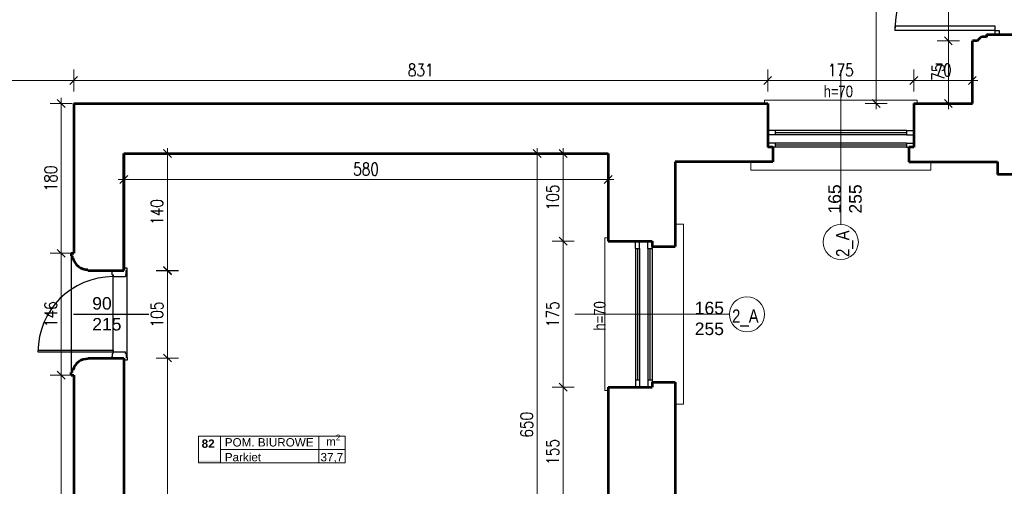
# Model space of a CAD drawing. Header units: millimetres. Extents: x 56977 to 67992, y 30187 to 42235.
# Tile 112 of 130: x 65169 to 66348, y 38284 to 38844. Entities that reach past the tile are written whole.
import ezdxf

# ---------------------------------------------------------------- set-up
doc = ezdxf.new("R2010")
doc.units = ezdxf.units.MM
doc.header["$MEASUREMENT"] = 0
doc.layers.get('0').update_dxf_attribs({"lineweight": 13})
doc.layers.get('DEFPOINTS').update_dxf_attribs({"lineweight": 13})
doc.layers.add('AI-OKNA', color=4, linetype='Continuous')
doc.layers.add('okna', color=8, linetype='Continuous')
for name, color, linetype, lineweight in [('AI-OPISY', 3, 'Continuous', 13), ('AI_MURY', 40, 'Continuous', 53), ('AI_WIDOK', 8, 'Continuous', 13), ('Lines', 7, 'Continuous', 13), ('OPISY TABELKI', 30, 'Continuous', 13), ('wymiary', 8, 'Continuous', 13)]:
    doc.layers.add(name, color=color, linetype=linetype, lineweight=lineweight)
doc.styles.add('GENERATED_STYLE_2', font='txt.shx')
doc.styles.get("Standard").update_dxf_attribs({"font": 'txt.shx'})
doc.styles.add('Style-ROMANS', font='ROMANS.shx')
doc.styles.add('WYMIAROWY-08', font='ROMANS.shx', dxfattribs={"width": 0.8})
doc.dimstyles.new('DYBY', dxfattribs={"dimscale": 100, "dimtxt": 0.15, "dimasz": 0.05, "dimexe": 0.05, "dimexo": 0.1, "dimgap": 0.05, "dimtad": 1, "dimdec": 0, "dimdsep": 46, "dimlunit": 5, "dimtxsty": 'WYMIAROWY-08', "dimblk": 'M_STRZ', "dimcen": 0.1, "dimse1": 1, "dimse2": 1, "dimclrd": 7, "dimclre": 7, "dimclrt": 1, "dimadec": 0, "dimazin": 0, "dimtfac": 1, "dimtdec": 0, "dimtmove": 2, "dimatfit": 3, "dimldrblk": 'M_STRZ', "dimfxl": 0, "dimtolj": 1, "dimarcsym": 0})

# ---------------------------------------------------------------- blocks, each defined once
blk = doc.blocks.new('M_STRZ')
for p, q in [((0, 2.66), (0, 0)), ((-1.33, 0), (1.33, 0)), ((-0.94, -0.94), (0.94, 0.94)), ((0, 0), (0, -2.66))]:
    blk.add_line(p, q)
blk = doc.blocks.new('*U48')
at = {"layer": 'DEFPOINTS', "color": 0}
for p in [(65873.5, 38683.1), (65819.5, 38578.1), (65873.5, 38578.1)]:
    blk.add_point(p, dxfattribs=at)
at = {"layer": 'wymiary', "color": 7, "lineweight": -2}
blk.add_line((65819.5, 38678.1), (65819.5, 38583.1), dxfattribs=at)
at = {"layer": 'wymiary', "color": 7, "lineweight": -2, "xscale": 5, "yscale": 5, "zscale": 5}
for p, rotation in [((65819.5, 38683.1), 90), ((65819.5, 38578.1), 270)]:
    blk.add_blockref('M_STRZ', p, dxfattribs=dict(at, rotation=rotation))
at = {"layer": 'wymiary', "color": 1, "insert": (65807, 38630.6), "char_height": 15, "attachment_point": 5, "rotation": 90, "style": 'WYMIAROWY-08'}
blk.add_mtext('105', dxfattribs=at)
blk = doc.blocks.new('*D1581')
at = {"layer": 'DEFPOINTS'}
for p in [(65873.5, 38683.1), (65832, 38646), (65819.5, 38578.1), (65873.5, 38578.1)]:
    blk.add_point(p, dxfattribs=at)
at = {"layer": 'wymiary', "color": 7}
blk.add_blockref('*U48', (0, 0), dxfattribs=at)
blk = doc.blocks.new('*U49')
at = {"layer": 'DEFPOINTS', "color": 0}
for p in [(65873.5, 38578.1), (65819.5, 38403.1), (65873.5, 38403.1)]:
    blk.add_point(p, dxfattribs=at)
at = {"layer": 'wymiary', "color": 7, "lineweight": -2}
blk.add_line((65819.5, 38573.1), (65819.5, 38408.1), dxfattribs=at)
at = {"layer": 'wymiary', "color": 7, "lineweight": -2, "xscale": 5, "yscale": 5, "zscale": 5}
for p, rotation in [((65819.5, 38578.1), 90), ((65819.5, 38403.1), 270)]:
    blk.add_blockref('M_STRZ', p, dxfattribs=dict(at, rotation=rotation))
at = {"layer": 'wymiary', "color": 1, "insert": (65807, 38490.6), "char_height": 15, "attachment_point": 5, "rotation": 90, "style": 'WYMIAROWY-08'}
blk.add_mtext('175', dxfattribs=at)
blk = doc.blocks.new('*D1582')
at = {"layer": 'DEFPOINTS'}
for p in [(65873.5, 38578.1), (65832, 38506), (65819.5, 38403.1), (65873.5, 38403.1)]:
    blk.add_point(p, dxfattribs=at)
at = {"layer": 'wymiary', "color": 7}
blk.add_blockref('*U49', (0, 0), dxfattribs=at)
blk = doc.blocks.new('*U61')
at = {"layer": 'DEFPOINTS', "color": 0}
for p in [(66301.8, 40905.1), (66194.3, 38743.1), (66301.8, 38743.1)]:
    blk.add_point(p, dxfattribs=at)
at = {"layer": 'wymiary', "color": 7, "lineweight": -2}
blk.add_line((66194.3, 40900.1), (66194.3, 38748.1), dxfattribs=at)
at = {"layer": 'wymiary', "color": 7, "lineweight": -2, "xscale": 5, "yscale": 5, "zscale": 5}
for p, rotation in [((66194.3, 40905.1), 90), ((66194.3, 38743.1), 270)]:
    blk.add_blockref('M_STRZ', p, dxfattribs=dict(at, rotation=rotation))
at = {"layer": 'wymiary', "color": 1, "insert": (66181.8, 39824.1), "char_height": 15, "attachment_point": 5, "rotation": 90, "style": 'WYMIAROWY-08'}
blk.add_mtext('2162', dxfattribs=at)
blk = doc.blocks.new('*D1594')
at = {"layer": 'DEFPOINTS'}
for p in [(66301.8, 40905.1), (66206.8, 39846.1), (66194.3, 38743.1), (66301.8, 38743.1)]:
    blk.add_point(p, dxfattribs=at)
at = {"layer": 'wymiary', "color": 7}
blk.add_blockref('*U61', (0, 0), dxfattribs=at)
blk = doc.blocks.new('*U72')
at = {"layer": 'DEFPOINTS', "color": 0}
for p in [(65293.5, 38683.1), (65873.5, 38683.1), (65873.5, 38652)]:
    blk.add_point(p, dxfattribs=at)
at = {"layer": 'wymiary', "color": 7, "lineweight": -2}
blk.add_line((65298.5, 38652), (65868.5, 38652), dxfattribs=at)
at = {"layer": 'wymiary', "color": 7, "lineweight": -2, "xscale": 5, "yscale": 5, "zscale": 5, "rotation": 180}
blk.add_blockref('M_STRZ', (65293.5, 38652), dxfattribs=at)
at = {"layer": 'wymiary', "color": 7, "lineweight": -2, "xscale": 5, "yscale": 5, "zscale": 5}
blk.add_blockref('M_STRZ', (65873.5, 38652), dxfattribs=at)
at = {"layer": 'wymiary', "color": 1, "insert": (65583.5, 38664.5), "char_height": 15, "attachment_point": 5, "style": 'WYMIAROWY-08'}
blk.add_mtext('580', dxfattribs=at)
blk = doc.blocks.new('*D1605')
at = {"layer": 'DEFPOINTS'}
for p in [(65293.5, 38683.1), (65873.5, 38683.1), (65873.5, 38652), (65567.2, 38639.5)]:
    blk.add_point(p, dxfattribs=at)
at = {"layer": 'wymiary', "color": 7}
blk.add_blockref('*U72', (0, 0), dxfattribs=at)
blk = doc.blocks.new('*U80')
at = {"layer": 'DEFPOINTS', "color": 0}
for p in [(66309.5, 38869.1), (58601.5, 38743.1), (66309.5, 38743.1)]:
    blk.add_point(p, dxfattribs=at)
at = {"layer": 'wymiary', "color": 7, "lineweight": -2}
blk.add_line((58606.5, 38869.1), (66304.5, 38869.1), dxfattribs=at)
at = {"layer": 'wymiary', "color": 7, "lineweight": -2, "xscale": 5, "yscale": 5, "zscale": 5, "rotation": 180}
blk.add_blockref('M_STRZ', (58601.5, 38869.1), dxfattribs=at)
at = {"layer": 'wymiary', "color": 7, "lineweight": -2, "xscale": 5, "yscale": 5, "zscale": 5}
blk.add_blockref('M_STRZ', (66309.5, 38869.1), dxfattribs=at)
at = {"layer": 'wymiary', "color": 1, "insert": (62455.5, 38881.6), "char_height": 15, "attachment_point": 5, "style": 'WYMIAROWY-08'}
blk.add_mtext('7708', dxfattribs=at)
blk = doc.blocks.new('*D1613')
at = {"layer": 'DEFPOINTS'}
for p in [(62433.5, 38881.6), (66309.5, 38869.1), (58601.5, 38743.1), (66309.5, 38743.1)]:
    blk.add_point(p, dxfattribs=at)
at = {"layer": 'wymiary', "color": 7}
blk.add_blockref('*U80', (0, 0), dxfattribs=at)
blk = doc.blocks.new('*U118')
at = {"layer": 'DEFPOINTS', "color": 0}
for p in [(65695.8, 38683.1), (65788.4, 38683.1), (65695.8, 38033.1)]:
    blk.add_point(p, dxfattribs=at)
at = {"layer": 'wymiary', "color": 7, "lineweight": -2}
blk.add_line((65788.4, 38038.1), (65788.4, 38678.1), dxfattribs=at)
at = {"layer": 'wymiary', "color": 7, "lineweight": -2, "xscale": 5, "yscale": 5, "zscale": 5}
for p, rotation in [((65788.4, 38683.1), 90), ((65788.4, 38033.1), 270)]:
    blk.add_blockref('M_STRZ', p, dxfattribs=dict(at, rotation=rotation))
at = {"layer": 'wymiary', "color": 1, "insert": (65775.9, 38358.1), "char_height": 15, "attachment_point": 5, "rotation": 90, "style": 'WYMIAROWY-08'}
blk.add_mtext('650', dxfattribs=at)
blk = doc.blocks.new('*D1651')
at = {"layer": 'DEFPOINTS'}
for p in [(65695.8, 38683.1), (65788.4, 38683.1), (65800.9, 38342), (65695.8, 38033.1)]:
    blk.add_point(p, dxfattribs=at)
at = {"layer": 'wymiary', "color": 7}
blk.add_blockref('*U118', (0, 0), dxfattribs=at)
blk = doc.blocks.new('*U182')
at = {"layer": 'DEFPOINTS', "color": 0}
for p in [(65266.2, 38743.1), (65218.5, 38563.6), (65266.2, 38563.6)]:
    blk.add_point(p, dxfattribs=at)
at = {"layer": 'wymiary', "color": 7, "lineweight": -2}
blk.add_line((65218.5, 38738.1), (65218.5, 38568.6), dxfattribs=at)
at = {"layer": 'wymiary', "color": 7, "lineweight": -2, "xscale": 5, "yscale": 5, "zscale": 5}
for p, rotation in [((65218.5, 38743.1), 90), ((65218.5, 38563.6), 270)]:
    blk.add_blockref('M_STRZ', p, dxfattribs=dict(at, rotation=rotation))
at = {"layer": 'wymiary', "color": 1, "insert": (65206, 38653.3), "char_height": 15, "attachment_point": 5, "rotation": 90, "style": 'WYMIAROWY-08'}
blk.add_mtext('180', dxfattribs=at)
blk = doc.blocks.new('*D1715')
at = {"layer": 'DEFPOINTS'}
for p in [(65266.2, 38743.1), (65231, 38668.8), (65218.5, 38563.6), (65266.2, 38563.6)]:
    blk.add_point(p, dxfattribs=at)
at = {"layer": 'wymiary', "color": 7}
blk.add_blockref('*U182', (0, 0), dxfattribs=at)
blk = doc.blocks.new('*U263')
at = {"layer": 'DEFPOINTS', "color": 0}
for p in [(64959.5, 38770.7), (64959.5, 38739.1), (65233.5, 38739.1)]:
    blk.add_point(p, dxfattribs=at)
at = {"layer": 'wymiary', "color": 7, "lineweight": -2}
blk.add_line((65228.5, 38770.7), (64964.5, 38770.7), dxfattribs=at)
at = {"layer": 'wymiary', "color": 7, "lineweight": -2, "xscale": 5, "yscale": 5, "zscale": 5, "rotation": 180}
blk.add_blockref('M_STRZ', (64959.5, 38770.7), dxfattribs=at)
at = {"layer": 'wymiary', "color": 7, "lineweight": -2, "xscale": 5, "yscale": 5, "zscale": 5}
blk.add_blockref('M_STRZ', (65233.5, 38770.7), dxfattribs=at)
at = {"layer": 'wymiary', "color": 1, "insert": (65096.5, 38783.2), "char_height": 15, "attachment_point": 5, "style": 'WYMIAROWY-08'}
blk.add_mtext('274', dxfattribs=at)
blk = doc.blocks.new('*D1796')
at = {"layer": 'DEFPOINTS'}
for p in [(64959.5, 38770.7), (65112.9, 38758.2), (64959.5, 38739.1), (65233.5, 38739.1)]:
    blk.add_point(p, dxfattribs=at)
at = {"layer": 'wymiary', "color": 7}
blk.add_blockref('*U263', (0, 0), dxfattribs=at)
blk = doc.blocks.new('*U264')
at = {"layer": 'DEFPOINTS', "color": 0}
for p in [(65233.5, 38770.7), (65233.5, 38743.1), (66064.5, 38743.1)]:
    blk.add_point(p, dxfattribs=at)
at = {"layer": 'wymiary', "color": 7, "lineweight": -2}
blk.add_line((66059.5, 38770.7), (65238.5, 38770.7), dxfattribs=at)
at = {"layer": 'wymiary', "color": 7, "lineweight": -2, "xscale": 5, "yscale": 5, "zscale": 5}
for p, rotation in [((65233.5, 38770.7), 179.999999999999), ((66064.5, 38770.7), 359.999999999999)]:
    blk.add_blockref('M_STRZ', p, dxfattribs=dict(at, rotation=rotation))
at = {"layer": 'wymiary', "color": 1, "insert": (65649, 38783.2), "char_height": 15, "attachment_point": 5, "style": 'WYMIAROWY-08'}
blk.add_mtext('831', dxfattribs=at)
blk = doc.blocks.new('*D1797')
at = {"layer": 'DEFPOINTS'}
for p in [(65233.5, 38770.7), (65665.4, 38758.2), (65233.5, 38743.1), (66064.5, 38743.1)]:
    blk.add_point(p, dxfattribs=at)
at = {"layer": 'wymiary', "color": 7}
blk.add_blockref('*U264', (0, 0), dxfattribs=at)
blk = doc.blocks.new('*U276')
at = {"layer": 'DEFPOINTS', "color": 0}
for p in [(66064.5, 38770.7), (66064.5, 38743.1), (66239.5, 38743.1)]:
    blk.add_point(p, dxfattribs=at)
at = {"layer": 'wymiary', "color": 7, "lineweight": -2}
blk.add_line((66234.5, 38770.7), (66069.5, 38770.7), dxfattribs=at)
at = {"layer": 'wymiary', "color": 7, "lineweight": -2, "xscale": 5, "yscale": 5, "zscale": 5, "rotation": 180}
blk.add_blockref('M_STRZ', (66064.5, 38770.7), dxfattribs=at)
at = {"layer": 'wymiary', "color": 7, "lineweight": -2, "xscale": 5, "yscale": 5, "zscale": 5}
blk.add_blockref('M_STRZ', (66239.5, 38770.7), dxfattribs=at)
at = {"layer": 'wymiary', "color": 1, "insert": (66152, 38783.2), "char_height": 15, "attachment_point": 5, "style": 'WYMIAROWY-08'}
blk.add_mtext('175', dxfattribs=at)
blk = doc.blocks.new('*D1809')
at = {"layer": 'DEFPOINTS'}
for p in [(66064.5, 38770.7), (66167.5, 38758.2), (66064.5, 38743.1), (66239.5, 38743.1)]:
    blk.add_point(p, dxfattribs=at)
at = {"layer": 'wymiary', "color": 7}
blk.add_blockref('*U276', (0, 0), dxfattribs=at)
blk = doc.blocks.new('*U277')
at = {"layer": 'DEFPOINTS', "color": 0}
for p in [(66239.5, 38770.7), (66239.5, 38743.1), (66309.5, 38743.1)]:
    blk.add_point(p, dxfattribs=at)
at = {"layer": 'wymiary', "color": 7, "lineweight": -2}
blk.add_line((66304.5, 38770.7), (66244.5, 38770.7), dxfattribs=at)
at = {"layer": 'wymiary', "color": 7, "lineweight": -2, "xscale": 5, "yscale": 5, "zscale": 5}
for p, rotation in [((66239.5, 38770.7), 179.999999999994), ((66309.5, 38770.7), 359.9999999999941)]:
    blk.add_blockref('M_STRZ', p, dxfattribs=dict(at, rotation=rotation))
at = {"layer": 'wymiary', "color": 1, "insert": (66274.5, 38783.2), "char_height": 15, "attachment_point": 5, "style": 'WYMIAROWY-08'}
blk.add_mtext('70', dxfattribs=at)
blk = doc.blocks.new('*D1810')
at = {"layer": 'DEFPOINTS'}
for p in [(66239.5, 38770.7), (66285.2, 38758.2), (66239.5, 38743.1), (66309.5, 38743.1)]:
    blk.add_point(p, dxfattribs=at)
at = {"layer": 'wymiary', "color": 7}
blk.add_blockref('*U277', (0, 0), dxfattribs=at)
blk = doc.blocks.new('*U278')
at = {"layer": 'DEFPOINTS', "color": 0}
for p in [(66280.8, 38963.1), (66309.5, 38963.1), (66309.5, 38818.1)]:
    blk.add_point(p, dxfattribs=at)
at = {"layer": 'wymiary', "color": 7, "lineweight": -2}
blk.add_line((66280.8, 38823.1), (66280.8, 38958.1), dxfattribs=at)
at = {"layer": 'wymiary', "color": 7, "lineweight": -2, "xscale": 5, "yscale": 5, "zscale": 5}
for p, rotation in [((66280.8, 38963.1), 90), ((66280.8, 38818.1), 270)]:
    blk.add_blockref('M_STRZ', p, dxfattribs=dict(at, rotation=rotation))
at = {"layer": 'wymiary', "color": 1, "insert": (66268.3, 38890.6), "char_height": 15, "attachment_point": 5, "rotation": 90, "style": 'WYMIAROWY-08'}
blk.add_mtext('145', dxfattribs=at)
blk = doc.blocks.new('*D1811')
at = {"layer": 'DEFPOINTS'}
for p in [(66280.8, 38963.1), (66309.5, 38963.1), (66293.3, 38875.1), (66309.5, 38818.1)]:
    blk.add_point(p, dxfattribs=at)
at = {"layer": 'wymiary', "color": 7}
blk.add_blockref('*U278', (0, 0), dxfattribs=at)
blk = doc.blocks.new('*U279')
at = {"layer": 'DEFPOINTS', "color": 0}
for p in [(66280.8, 38818.1), (66309.5, 38818.1), (66309.5, 38743.1)]:
    blk.add_point(p, dxfattribs=at)
at = {"layer": 'wymiary', "color": 7, "lineweight": -2}
blk.add_line((66280.8, 38748.1), (66280.8, 38813.1), dxfattribs=at)
at = {"layer": 'wymiary', "color": 7, "lineweight": -2, "xscale": 5, "yscale": 5, "zscale": 5}
for p, rotation in [((66280.8, 38818.1), 90), ((66280.8, 38743.1), 270)]:
    blk.add_blockref('M_STRZ', p, dxfattribs=dict(at, rotation=rotation))
at = {"layer": 'wymiary', "color": 1, "insert": (66268.3, 38780.6), "char_height": 15, "attachment_point": 5, "rotation": 90, "style": 'WYMIAROWY-08'}
blk.add_mtext('75', dxfattribs=at)
blk = doc.blocks.new('*D1812')
at = {"layer": 'DEFPOINTS'}
for p in [(66280.8, 38818.1), (66309.5, 38818.1), (66293.3, 38769.9), (66309.5, 38743.1)]:
    blk.add_point(p, dxfattribs=at)
at = {"layer": 'wymiary', "color": 7}
blk.add_blockref('*U279', (0, 0), dxfattribs=at)
blk = doc.blocks.new('*U332')
at = {"layer": 'DEFPOINTS', "color": 0}
for p in [(65266.2, 38563.6), (65218.5, 38417.6), (65266.2, 38417.6)]:
    blk.add_point(p, dxfattribs=at)
at = {"layer": 'wymiary', "color": 7, "lineweight": -2}
blk.add_line((65218.5, 38558.6), (65218.5, 38422.6), dxfattribs=at)
at = {"layer": 'wymiary', "color": 7, "lineweight": -2, "xscale": 5, "yscale": 5, "zscale": 5}
for p, rotation in [((65218.5, 38563.6), 90), ((65218.5, 38417.6), 270)]:
    blk.add_blockref('M_STRZ', p, dxfattribs=dict(at, rotation=rotation))
at = {"layer": 'wymiary', "color": 1, "insert": (65206, 38490.6), "char_height": 15, "attachment_point": 5, "rotation": 90, "style": 'WYMIAROWY-08'}
blk.add_mtext('146', dxfattribs=at)
blk = doc.blocks.new('*D1865')
at = {"layer": 'DEFPOINTS'}
for p in [(65266.2, 38563.6), (65231, 38506), (65218.5, 38417.6), (65266.2, 38417.6)]:
    blk.add_point(p, dxfattribs=at)
at = {"layer": 'wymiary', "color": 7}
blk.add_blockref('*U332', (0, 0), dxfattribs=at)
blk = doc.blocks.new('*U333')
at = {"layer": 'DEFPOINTS', "color": 0}
for p in [(65266.2, 38417.6), (65218.5, 37900.6), (65266.2, 37900.6)]:
    blk.add_point(p, dxfattribs=at)
at = {"layer": 'wymiary', "color": 7, "lineweight": -2}
blk.add_line((65218.5, 38412.6), (65218.5, 37905.6), dxfattribs=at)
at = {"layer": 'wymiary', "color": 7, "lineweight": -2, "xscale": 5, "yscale": 5, "zscale": 5}
for p, rotation in [((65218.5, 38417.6), 90), ((65218.5, 37900.6), 270)]:
    blk.add_blockref('M_STRZ', p, dxfattribs=dict(at, rotation=rotation))
at = {"layer": 'wymiary', "color": 1, "insert": (65206, 38159.1), "char_height": 15, "attachment_point": 5, "rotation": 90, "style": 'WYMIAROWY-08'}
blk.add_mtext('517', dxfattribs=at)
blk = doc.blocks.new('*D1866')
at = {"layer": 'DEFPOINTS'}
for p in [(65266.2, 38417.6), (65231, 38175.4), (65218.5, 37900.6), (65266.2, 37900.6)]:
    blk.add_point(p, dxfattribs=at)
at = {"layer": 'wymiary', "color": 7}
blk.add_blockref('*U333', (0, 0), dxfattribs=at)
blk = doc.blocks.new('*U1167')
at = {"layer": 'DEFPOINTS', "color": 0}
for p in [(65293.5, 38438.1), (65293.5, 38033.1), (65345.7, 38033.1)]:
    blk.add_point(p, dxfattribs=at)
at = {"layer": 'wymiary', "color": 7, "lineweight": -2}
blk.add_line((65345.7, 38433.1), (65345.7, 38038.1), dxfattribs=at)
at = {"layer": 'wymiary', "color": 7, "lineweight": -2, "xscale": 5, "yscale": 5, "zscale": 5}
for p, rotation in [((65345.7, 38438.1), 90), ((65345.7, 38033.1), 270)]:
    blk.add_blockref('M_STRZ', p, dxfattribs=dict(at, rotation=rotation))
at = {"layer": 'wymiary', "color": 1, "insert": (65333.2, 38235.6), "char_height": 15, "attachment_point": 5, "rotation": 90, "style": 'WYMIAROWY-08'}
blk.add_mtext('405', dxfattribs=at)
blk = doc.blocks.new('*D2700')
at = {"layer": 'DEFPOINTS'}
for p in [(65293.5, 38438.1), (65333.2, 38251.9), (65293.5, 38033.1), (65345.7, 38033.1)]:
    blk.add_point(p, dxfattribs=at)
at = {"layer": 'wymiary', "color": 7}
blk.add_blockref('*U1167', (0, 0), dxfattribs=at)
blk = doc.blocks.new('*U1281')
at = {"layer": 'DEFPOINTS', "color": 0}
for p in [(65293.5, 38683.1), (65293.5, 38543.1), (65345.7, 38543.1)]:
    blk.add_point(p, dxfattribs=at)
at = {"layer": 'wymiary', "color": 7, "lineweight": -2}
blk.add_line((65345.7, 38678.1), (65345.7, 38548.1), dxfattribs=at)
at = {"layer": 'wymiary', "color": 7, "lineweight": -2, "xscale": 5, "yscale": 5, "zscale": 5}
for p, rotation in [((65345.7, 38683.1), 90), ((65345.7, 38543.1), 270)]:
    blk.add_blockref('M_STRZ', p, dxfattribs=dict(at, rotation=rotation))
at = {"layer": 'wymiary', "color": 1, "insert": (65333.2, 38613.1), "char_height": 15, "attachment_point": 5, "rotation": 90, "style": 'WYMIAROWY-08'}
blk.add_mtext('140', dxfattribs=at)
blk = doc.blocks.new('*D2812')
at = {"layer": 'DEFPOINTS'}
for p in [(65293.5, 38683.1), (65333.2, 38628.5), (65293.5, 38543.1), (65345.7, 38543.1)]:
    blk.add_point(p, dxfattribs=at)
at = {"layer": 'wymiary', "color": 7}
blk.add_blockref('*U1281', (0, 0), dxfattribs=at)
blk = doc.blocks.new('*U1282')
at = {"layer": 'DEFPOINTS', "color": 0}
for p in [(65293.5, 38542.6), (65293.5, 38438.1), (65345.7, 38438.1)]:
    blk.add_point(p, dxfattribs=at)
at = {"layer": 'wymiary', "color": 7, "lineweight": -2}
blk.add_line((65345.7, 38537.6), (65345.7, 38443.1), dxfattribs=at)
at = {"layer": 'wymiary', "color": 7, "lineweight": -2, "xscale": 5, "yscale": 5, "zscale": 5}
for p, rotation in [((65345.7, 38542.6), 90), ((65345.7, 38438.1), 270)]:
    blk.add_blockref('M_STRZ', p, dxfattribs=dict(at, rotation=rotation))
at = {"layer": 'wymiary', "color": 1, "insert": (65333.2, 38490.3), "char_height": 15, "attachment_point": 5, "rotation": 90, "style": 'WYMIAROWY-08'}
blk.add_mtext('105', dxfattribs=at)
blk = doc.blocks.new('*D2813')
at = {"layer": 'DEFPOINTS'}
for p in [(65293.5, 38542.6), (65333.2, 38505.8), (65293.5, 38438.1), (65345.7, 38438.1)]:
    blk.add_point(p, dxfattribs=at)
at = {"layer": 'wymiary', "color": 7}
blk.add_blockref('*U1282', (0, 0), dxfattribs=at)
blk = doc.blocks.new('*U1285')
at = {"layer": 'DEFPOINTS', "color": 0}
for p in [(65873.5, 38403.1), (65819.5, 38248.1), (65873.5, 38248.1)]:
    blk.add_point(p, dxfattribs=at)
at = {"layer": 'wymiary', "color": 7, "lineweight": -2}
blk.add_line((65819.5, 38398.1), (65819.5, 38253.1), dxfattribs=at)
at = {"layer": 'wymiary', "color": 7, "lineweight": -2, "xscale": 5, "yscale": 5, "zscale": 5}
for p, rotation in [((65819.5, 38403.1), 90), ((65819.5, 38248.1), 270)]:
    blk.add_blockref('M_STRZ', p, dxfattribs=dict(at, rotation=rotation))
at = {"layer": 'wymiary', "color": 1, "insert": (65807, 38325.6), "char_height": 15, "attachment_point": 5, "rotation": 90, "style": 'WYMIAROWY-08'}
blk.add_mtext('155', dxfattribs=at)
blk = doc.blocks.new('*D2816')
at = {"layer": 'DEFPOINTS'}
for p in [(65873.5, 38403.1), (65832, 38341), (65819.5, 38248.1), (65873.5, 38248.1)]:
    blk.add_point(p, dxfattribs=at)
at = {"layer": 'wymiary', "color": 7}
blk.add_blockref('*U1285', (0, 0), dxfattribs=at)

msp = doc.modelspace()

# ---------------------------------------------------------------- hatches: boundary and pattern name
at = {"layer": 'OPISY TABELKI', "extrusion": (0, 0, -1)}
msp.add_hatch(color=256, dxfattribs=at).paths.add_polyline_path([(-65409.4, 38312.4), (-65409.4, 38315.3), (-65383, 38315.3), (-65383, 38312.4)], flags=16)

# ---------------------------------------------------------------- linework, layer by layer
at = {"layer": 'AI-OKNA'}
for p, q in [((66336.7, 38835.6), (66216.7, 38835.6)), ((66216.7, 38835.6), (66216.7, 38830.6)), ((66336.7, 38830.6), (66336.7, 38835.6)), ((66336.7, 38830.6), (66216.7, 38830.6)), ((66336.7, 38825.6), (66336.7, 38830.6)), ((66336.7, 38830.6), (66341.7, 38830.6)), ((66341.7, 38830.6), (66341.7, 38825.6)), ((66073.3, 38710.6), (66064.5, 38710.6)), ((66073.3, 38705.6), (66064.5, 38705.6)), ((66073.3, 38710.6), (66073.3, 38705.6)), ((66230.8, 38710.6), (66073.3, 38710.6)), ((66230.8, 38708.1), (66073.3, 38708.1)), ((66230.8, 38705.6), (66073.3, 38705.6)), ((66230.8, 38710.6), (66239.5, 38710.6)), ((66230.8, 38710.6), (66230.8, 38705.6)), ((66230.8, 38705.6), (66239.5, 38705.6)), ((66073.3, 38695.6), (66064.5, 38695.6)), ((66073.3, 38695.6), (66073.3, 38690.6)), ((66230.8, 38695.6), (66073.3, 38695.6)), ((66230.8, 38695.6), (66239.5, 38695.6)), ((66230.8, 38695.6), (66230.8, 38690.6)), ((66073.3, 38690.6), (66070.8, 38690.6)), ((66230.8, 38693.1), (66073.3, 38693.1)), ((66230.8, 38690.6), (66073.3, 38690.6)), ((66230.8, 38690.6), (66233.3, 38690.6)), ((65906, 38569.3), (65906, 38578.1)), ((65911, 38569.3), (65911, 38578.1)), ((65921, 38569.3), (65921, 38578.1)), ((65906, 38569.3), (65911, 38569.3)), ((65906, 38569.3), (65906, 38411.8)), ((65908.5, 38569.3), (65908.5, 38411.8)), ((65911, 38569.3), (65911, 38411.8)), ((65921, 38569.3), (65926, 38569.3)), ((65921, 38569.3), (65921, 38411.8)), ((65923.5, 38569.3), (65923.5, 38411.8)), ((65926, 38569.3), (65926, 38571.8)), ((65926, 38569.3), (65926, 38411.8)), ((65279.7, 38537.6), (65279.7, 38541.6)), ((65297.5, 38545.6), (65293.5, 38545.6)), ((65296.5, 38537.6), (65296.5, 38542.6)), ((65297.5, 38542.6), (65296.5, 38542.6)), ((65297.5, 38542.6), (65297.5, 38545.6)), ((65297.5, 38438.6), (65297.5, 38542.6)), ((65279.7, 38537.6), (65280.7, 38537.6)), ((65280.7, 38446.1), (65280.7, 38537.6)), ((65280.7, 38537.6), (65280.7, 38535.6)), ((65280.7, 38535.6), (65295.5, 38535.6)), ((65295.5, 38537.6), (65295.5, 38535.6)), ((65296.5, 38537.6), (65295.5, 38537.6)), ((65233.4, 38490.6), (65323.4, 38490.6)), ((65190.7, 38447.6), (65280.7, 38447.6)), ((65190.7, 38447.6), (65190.7, 38445.6)), ((65280.7, 38447.6), (65280.7, 38445.6)), ((65190.7, 38445.6), (65280.7, 38445.6)), ((65279.7, 38443.6), (65280.7, 38443.6)), ((65279.7, 38443.6), (65279.7, 38439.6)), ((65280.7, 38445.6), (65295.5, 38445.6)), ((65280.7, 38443.6), (65280.7, 38445.6)), ((65297.5, 38435.6), (65293.5, 38435.6)), ((65295.5, 38443.6), (65295.5, 38445.6)), ((65296.5, 38443.6), (65295.5, 38443.6)), ((65296.5, 38443.6), (65296.5, 38438.6)), ((65297.5, 38438.6), (65296.5, 38438.6)), ((65297.5, 38438.6), (65297.5, 38435.6)), ((65906, 38411.8), (65906, 38403.1)), ((65906, 38411.8), (65911, 38411.8)), ((65911, 38411.8), (65911, 38403.1)), ((65921, 38411.8), (65921, 38403.1)), ((65921, 38411.8), (65926, 38411.8)), ((65926, 38411.8), (65926, 38409.3))]:
    msp.add_line(p, q, dxfattribs=at)
for centre, radius, start, end in [((66336.7, 38830.6), 120, 90, 180), ((65279.7, 38543.1), 1.5, 180, 270), ((65280.7, 38445.6), 90, 90, 180), ((65279.7, 38438.1), 1.5, 90, 180)]:
    msp.add_arc(centre, radius, start, end, dxfattribs=at)
at = {"layer": 'AI-OPISY'}
for p, q in [((66152, 38598), (66152, 38783.1)), ((66018.6, 38490.6), (65833.5, 38490.6))]:
    msp.add_line(p, q, dxfattribs=at)
for centre in [(66152, 38577), (66039.6, 38490.6)]:
    msp.add_circle(centre, 21, dxfattribs=at)
at = {"layer": 'AI_MURY'}
for p, q in [((66326.5, 38825.6), (66326.5, 38822.6)), ((66326.5, 38825.6), (66360.5, 38825.6)), ((66309.5, 38743.1), (66309.5, 38818.1)), ((66315.6, 38818.1), (66309.5, 38818.1)), ((65233.5, 38743.1), (66064.5, 38743.1)), ((65233.5, 38743.1), (65233.5, 38563.6)), ((66064.5, 38743.1), (66064.5, 38690.6)), ((66239.5, 38743.1), (66309.5, 38743.1)), ((66239.5, 38743.1), (66239.5, 38690.6)), ((65293.5, 38543.1), (65293.5, 38683.1)), ((65293.5, 38683.1), (65873.5, 38683.1)), ((65293.5, 38683.1), (65293.5, 38543.1)), ((65873.5, 38683.1), (65873.5, 38578.1)), ((66070.8, 38690.6), (66064.5, 38690.6)), ((66070.8, 38690.6), (66070.8, 38673.1)), ((66233.3, 38690.6), (66233.3, 38673.1)), ((66239.5, 38690.6), (66233.3, 38690.6)), ((65953.5, 38673.1), (65953.5, 38571.8)), ((66070.8, 38673.1), (65953.5, 38673.1)), ((66233.3, 38673.1), (66339.5, 38673.1)), ((66339.5, 38673.1), (66339.5, 38658.1)), ((66539.5, 38658.1), (66339.5, 38658.1)), ((65873.5, 38578.1), (65926, 38578.1)), ((65926, 38578.1), (65926, 38571.8)), ((65926, 38571.8), (65953.5, 38571.8)), ((65230.5, 38563.6), (65233.5, 38563.6)), ((65230.5, 38563.6), (65230.5, 38560.6)), ((65231.5, 38560.6), (65230.5, 38560.6)), ((65231.5, 38560.6), (65231.5, 38557.6)), ((65232.5, 38557.6), (65231.5, 38557.6)), ((65250.5, 38543.1), (65250.5, 38544.1)), ((65250.5, 38543.1), (65293.5, 38543.1)), ((65250.5, 38438.1), (65293.5, 38438.1)), ((65250.5, 38438.1), (65250.5, 38437.1)), ((65293.5, 38438.1), (65293.5, 38033.1)), ((65232.5, 38423.6), (65231.5, 38423.6)), ((65231.5, 38420.6), (65231.5, 38423.6)), ((65231.5, 38420.6), (65230.5, 38420.6)), ((65230.5, 38417.6), (65230.5, 38420.6)), ((65230.5, 38417.6), (65233.5, 38417.6)), ((65233.5, 38417.6), (65233.5, 37900.6)), ((65873.5, 38403.1), (65873.5, 38387.1)), ((65873.5, 38403.1), (65926, 38403.1)), ((65926, 38409.3), (65953.5, 38409.3)), ((65926, 38409.3), (65926, 38403.1)), ((65953.5, 38409.3), (65953.5, 38241.8)), ((65873.5, 38387.1), (65873.5, 38248.1))]:
    msp.add_line(p, q, dxfattribs=at)
for centre, radius, start, end in [((66323.6, 38814.2), 8.89, 70.4216, 154.1435), ((65250, 38562.1), 18, 194.44, 271.7261), ((65250, 38419.1), 18, 88.2739, 165.56)]:
    msp.add_arc(centre, radius, start, end, dxfattribs=at)
at = {"layer": 'AI_WIDOK', "color": 251, "linetype": 'Continuous'}
for p, q in [((66243.5, 38747.1), (66060.5, 38747.1)), ((66259.9, 38663.1), (66044.1, 38663.1))]:
    msp.add_line(p, q, dxfattribs=at)
at = {"layer": 'Lines', "color": 251, "linetype": 'Continuous'}
for p, q in [((66060.5, 38743.1), (66060.5, 38747.1)), ((66243.5, 38743.1), (66243.5, 38747.1)), ((66044.1, 38663.1), (66044.1, 38673.1)), ((66259.9, 38663.1), (66259.9, 38673.1)), ((65963.5, 38598.5), (65953.5, 38598.5)), ((65963.5, 38598.5), (65963.5, 38382.7)), ((65869.5, 38582.1), (65869.5, 38399.1)), ((65873.5, 38582.1), (65869.5, 38582.1)), ((65873.5, 38399.1), (65869.5, 38399.1)), ((65963.5, 38382.7), (65953.5, 38382.7))]:
    msp.add_line(p, q, dxfattribs=at)
at = {"layer": 'okna'}
msp.add_line((65230.5, 38560.6), (65230.5, 38420.6), dxfattribs=at)
at = {"layer": 'OPISY TABELKI'}
for p, q in [((65383, 38344.6), (65558.7, 38344.6)), ((65383, 38344.6), (65383, 38312.4)), ((65409.4, 38344.6), (65409.4, 38312.4)), ((65527, 38344.6), (65527, 38312.4)), ((65558.7, 38344.6), (65558.7, 38312.4)), ((65409.4, 38328.5), (65558.7, 38328.5)), ((65383, 38312.4), (65558.7, 38312.4))]:
    msp.add_line(p, q, dxfattribs=at)

# ---------------------------------------------------------------- texts
at = {"layer": 'AI-OPISY', "insert": (66131.4, 38750.3), "char_height": 14, "attachment_point": 7, "line_spacing_factor": 0.722892, "style": 'WYMIAROWY-08'}
msp.add_mtext('\\fArial|b0|i0|c238|p39;h=70', dxfattribs=at)
at = {"layer": 'AI-OPISY', "insert": (66177.2, 38628.7), "char_height": 15, "width": 45.29, "attachment_point": 8, "rotation": 90}
msp.add_mtext('\\fArial|b0|i0|c238|p39;165\\P255', dxfattribs=at)
at = {"layer": 'AI-OPISY', "insert": (66166.9, 38559.2), "char_height": 16, "width": 20.64, "attachment_point": 7, "rotation": 90, "style": 'WYMIAROWY-08'}
msp.add_mtext('\\fArial|b0|i0|c238|p39;2_A', dxfattribs=at)
at = {"layer": 'AI-OPISY', "char_height": 15, "width": 45.29}
for s, insert, attachment_point in [('\\fArial|b0|i0|c238|p39;90\\P215', (65255.7, 38511.1), 1), ('\\fArial|b0|i0|c238|p39;165\\P255', (65994.6, 38465.4), 8)]:
    msp.add_mtext(s, dxfattribs=dict(at, insert=insert, attachment_point=attachment_point))
at = {"layer": 'AI-OPISY', "insert": (65870.5, 38470.9), "char_height": 14, "attachment_point": 7, "rotation": 90, "line_spacing_factor": 0.722892, "style": 'WYMIAROWY-08'}
msp.add_mtext('\\fArial|b0|i0|c238|p39;h=70', dxfattribs=at)
at = {"layer": 'AI-OPISY', "insert": (66021.8, 38475.7), "char_height": 16, "width": 20.64, "attachment_point": 7, "style": 'WYMIAROWY-08'}
msp.add_mtext('\\fArial|b0|i0|c238|p39;2_A', dxfattribs=at)
at = {"layer": 'OPISY TABELKI', "color": 7, "char_height": 10, "width": 168.659, "attachment_point": 1, "style": 'GENERATED_STYLE_2'}
for s, insert in [('\\fArial|b1|i0|c238|p39;82', (65386.7, 38340.5)), ('\\fArial|b0|i0|c238|p39;POM. BIUROWE       ', (65414.4, 38342.1)), ('\\A1;\\fArial|b0|i0|c238|p39;m\\H7.000000;\\S2^  ;', (65535.7, 38346.4)), ('\\fArial|b0|i0|c238|p39;Parkiet          ', (65414.4, 38324.3)), ('\\fArial|b0|i0|c238|p39;37,7          ', (65529, 38324.3))]:
    msp.add_mtext(s, dxfattribs=dict(at, insert=insert))

# ---------------------------------------------------------------- dimensions: what is measured, and where the dimension line sits
at = {"layer": 'wymiary', "color": 7}
for base, p1, p2, angle, picture, middle in [((66194.3, 38743.1), (66301.8, 40905.1), (66301.8, 38743.1), 270, '*D1594', (66206.8, 39846.1)), ((66280.8, 38963.1), (66309.5, 38818.1), (66309.5, 38963.1), 90, '*D1811', (66293.3, 38875.1)), ((66280.8, 38818.1), (66309.5, 38743.1), (66309.5, 38818.1), 90, '*D1812', (66293.3, 38769.9)), ((64959.5, 38770.7), (65233.5, 38739.1), (64959.5, 38739.1), 180, '*D1796', (65112.9, 38758.2)), ((65233.5, 38770.7), (66064.5, 38743.1), (65233.5, 38743.1), 180, '*D1797', (65665.4, 38758.2)), ((66064.5, 38770.7), (66239.5, 38743.1), (66064.5, 38743.1), 180, '*D1809', (66167.5, 38758.2)), ((66239.5, 38770.7), (66309.5, 38743.1), (66239.5, 38743.1), 180, '*D1810', (66285.2, 38758.2)), ((65218.5117076, 38563.5682989), (65266.241576, 38743.0682989), (65266.241576, 38563.5682989), 270, '*D1715', (65231.0117076, 38668.7968704)), ((65345.7, 38543.1), (65293.5, 38683.1), (65293.5, 38543.1), 270, '*D2812', (65333.2, 38628.5)), ((65788.4, 38683.1), (65695.8, 38033.1), (65695.8, 38683.1), 90, '*D1651', (65800.9, 38342)), ((65819.5, 38578.1), (65873.5, 38683.1), (65873.5, 38578.1), 270, '*D1581', (65832, 38646)), ((65819.5, 38403.1), (65873.5, 38578.1), (65873.5, 38403.1), 270, '*D1582', (65832, 38506)), ((65218.5, 38417.6), (65266.2, 38563.6), (65266.2, 38417.6), 270, '*D1865', (65231, 38506)), ((65345.6678832, 38438.0682989), (65293.5352819, 38542.5682989), (65293.5352819, 38438.0682989), 270, '*D2813', (65333.1678832, 38505.7968704)), ((65345.7, 38033.1), (65293.5, 38438.1), (65293.5, 38033.1), 270, '*D2700', (65333.2, 38251.9)), ((65218.5, 37900.6), (65266.2, 38417.6), (65266.2, 37900.6), 270, '*D1866', (65231, 38175.4)), ((65819.5, 38248.1), (65873.5, 38403.1), (65873.5, 38248.1), 270, '*D2816', (65832, 38341))]:
    dim = msp.add_linear_dim(base=base, p1=p1, p2=p2, angle=angle, dimstyle='DYBY', override={"dimtad": 0, "dimtxsty": 'Style-ROMANS', "dimcen": 0.001, "dimclrd": 0, "dimclre": 0}, dxfattribs=at)
    dim.commit()
    dim.dimension.update_dxf_attribs({"geometry": picture, "text_midpoint": middle, "dimtype": 128})
for base, p1, p2, picture, middle in [((66309.5, 38869.1), (58601.5, 38743.1), (66309.5, 38743.1), '*D1613', (62433.5, 38881.6)), ((65873.5, 38652), (65293.5, 38683.1), (65873.5, 38683.1), '*D1605', (65567.2, 38639.5))]:
    dim = msp.add_linear_dim(base=base, p1=p1, p2=p2, dimstyle='DYBY', override={"dimtad": 0, "dimtxsty": 'Style-ROMANS', "dimcen": 0.001, "dimclrd": 0, "dimclre": 0}, dxfattribs=at)
    dim.commit()
    dim.dimension.update_dxf_attribs({"geometry": picture, "text_midpoint": middle, "dimtype": 128})

doc.saveas('drawing.dxf')
